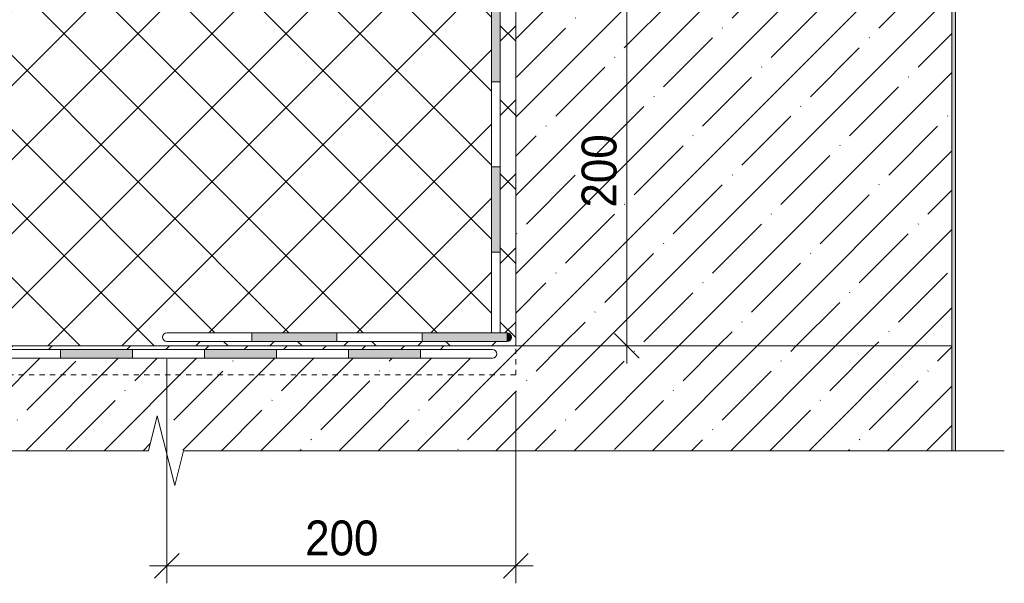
# Model space of a CAD drawing. Header units: millimetres. Extents: x 10958 to 12779, y 32661 to 34860.
# Tile 5 of 15: x 11345 to 11909, y 32735 to 33058. Entities that reach past the tile are written whole.
import ezdxf

# ---------------------------------------------------------------- set-up
doc = ezdxf.new("R2010")
doc.units = ezdxf.units.MM
doc.linetypes.add('Штрих_3_3_', pattern=[6, 3, -3])
for name, color, linetype, lineweight in [('01_Сплошная_Черная_2', 7, 'Continuous', 20), ('_Hidden Lines_', 7, 'Штрих_3_3_', 20), ('_Thin Lines_', 7, 'Continuous', 9), ('Detail Items', 7, 'Continuous', 20), ('Dimensions', 7, 'Continuous', 9), ('Dimensions-10', 7, 'Continuous', 9), ('Generic Annotations', 7, 'Continuous', 20), ('Тонкие линии', 7, 'Continuous', 9)]:
    doc.layers.add(name, color=color, linetype=linetype, lineweight=lineweight)
doc.styles.add('Arial', font='arial.ttf', dxfattribs={"width": 0.9, "height": 20})
doc.dimstyles.new('01_Точн_0_знака_2_0_k0_9__П_', dxfattribs={"dimscale": 304.8, "dimtxt": 20.405188, "dimasz": 0.046391, "dimexe": 0.032808, "dimexo": 0.032808, "dimgap": 0, "dimtad": 1, "dimdec": 0, "dimdsep": 46, "dimtxsty": 'Arial', "dimblk1": 'OBLIQUE', "dimblk2": 'OBLIQUE', "dimsah": 1, "dimcen": 0.09, "dimdle": 0.032808, "dimazin": 0, "dimtfac": 1, "dimtdec": 4, "dimtix": 1, "dimtmove": 0, "dimatfit": 3, "dimfxl": 1, "dimtvp": 1, "dimtolj": 1, "dimtzin": 0, "dimarcsym": 2})
pattern_1 = [(45, (0, 0), (-22.45064, 22.45064), []), (45, (22.45, 0), (-22.45064, 22.45064), [39.688, -7.938, 0.33528, -7.602])]

# ---------------------------------------------------------------- blocks, each defined once
blk = doc.blocks.new('TN_ANN_Разрыв - 30-2777028-5_11 Примыкание к шахте террасы со стенкой из монолита')
at = {"layer": 'Detail Items'}
for p, q in [((11418.82, 32811.24), (10978.32, 32811.24)), ((11879.32, 32811.24), (11438.82, 32811.24)), ((11909.32, 32811.24), (11881.32, 32811.24))]:
    blk.add_line(p, q, dxfattribs=at)
blk = doc.blocks.new('TN_LIN_Линия1 - Праймер битумный ТехноНИКОЛЬ _01-2750268-5_11 Примыкание к шахте террасы со стенкой из монолита')
at = {"layer": '_Hidden Lines_'}
blk.add_line((11629.32, 32854.66), (11061.61, 32854.66), dxfattribs=at)
blk = doc.blocks.new('TN_WP_Гидроизоляция - Техноэласт ЭПП-2770127-5_11 Примыкание к шахте террасы со стенкой из монолита')
at = {"layer": 'Тонкие линии', "lineweight": 20}
for points in [[(11409.68, 32864.19), (11409.68, 32869.19), (11368.43, 32869.19), (11368.43, 32864.19)], [(11492.18, 32864.19), (11492.18, 32869.19), (11450.93, 32869.19), (11450.93, 32864.19)], [(11574.68, 32864.19), (11574.68, 32869.19), (11533.43, 32869.19), (11533.43, 32864.19)]]:
    blk.add_hatch(color=256, dxfattribs=at).paths.add_polyline_path(points)
at = {"layer": 'Detail Items'}
for p, q in [((11409.68, 32869.19), (11368.43, 32869.19)), ((11368.43, 32869.19), (11368.43, 32864.19)), ((11409.68, 32864.19), (11409.68, 32869.19)), ((11492.18, 32869.19), (11450.93, 32869.19)), ((11450.93, 32869.19), (11450.93, 32864.19)), ((11492.18, 32864.19), (11492.18, 32869.19)), ((11574.68, 32869.19), (11533.43, 32869.19)), ((11533.43, 32869.19), (11533.43, 32864.19)), ((11574.68, 32864.19), (11574.68, 32869.19)), ((11368.43, 32864.19), (11409.68, 32864.19)), ((11450.93, 32864.19), (11492.18, 32864.19)), ((11533.43, 32864.19), (11574.68, 32864.19))]:
    blk.add_line(p, q, dxfattribs=at)
blk.add_arc((11615.93, 32866.69), 2.5, 270, 90, dxfattribs=at)
at = {"layer": 'Тонкие линии'}
for p, q in [((11368.43, 32869.19), (11327.18, 32869.19)), ((11450.93, 32869.19), (11409.68, 32869.19)), ((11533.43, 32869.19), (11492.18, 32869.19)), ((11615.93, 32869.19), (11574.68, 32869.19)), ((11327.18, 32864.19), (11368.43, 32864.19)), ((11409.68, 32864.19), (11450.93, 32864.19)), ((11492.18, 32864.19), (11533.43, 32864.19)), ((11574.68, 32864.19), (11615.93, 32864.19))]:
    blk.add_line(p, q, dxfattribs=at)
blk = doc.blocks.new('TN_LIN_Линия1 - Праймер битумный ТехноНИКОЛЬ _01-2416273-5_11 Примыкание к шахте террасы со стенкой из монолита')
at = {"layer": '_Hidden Lines_'}
blk.add_line((11629.32, 32854.66), (11629.32, 32871.24), dxfattribs=at)
blk = doc.blocks.new('TN_WP_Гидроизоляция - Техноэласт ЭПП-2182580-5_11 Примыкание к шахте террасы со стенкой из монолита')
at = {"layer": 'Тонкие линии', "lineweight": 20}
for points in [[(11619.67, 33022.49), (11620.41, 33022.49), (11620.41, 33071.24), (11615.41, 33071.24), (11615.49, 33022.49)], [(11620.41, 32924.99), (11620.41, 32973.74), (11615.41, 32973.74), (11615.41, 32924.99)]]:
    blk.add_hatch(color=256, dxfattribs=at).paths.add_polyline_path(points)
at = {"layer": 'Detail Items'}
for p, q in [((11615.41, 33071.24), (11615.41, 33022.49)), ((11620.41, 33022.49), (11620.41, 33071.24)), ((11615.41, 33022.49), (11620.41, 33022.49)), ((11620.41, 32973.74), (11615.41, 32973.74)), ((11615.41, 32973.74), (11615.41, 32924.99)), ((11620.41, 32924.99), (11620.41, 32973.74)), ((11615.41, 32924.99), (11620.41, 32924.99))]:
    blk.add_line(p, q, dxfattribs=at)
at = {"layer": 'Тонкие линии'}
for p, q in [((11615.41, 33022.49), (11615.41, 32973.74)), ((11620.41, 32973.74), (11620.41, 33022.49)), ((11615.41, 32924.99), (11615.41, 32878.74)), ((11620.41, 32878.74), (11620.41, 32924.99))]:
    blk.add_line(p, q, dxfattribs=at)
blk = doc.blocks.new('TN_WP_Гидроизоляция - Техноэласт ЭПП-V1-5_11 Примыкание к шахте террасы со стенкой из монолита')
at = {"layer": 'Detail Items'}
blk.add_hatch(color=256, dxfattribs=at).paths.add_polyline_path([(11624.32, 32873.74), (11624.97, 32873.82), (11625.57, 32874.07), (11626.09, 32874.47), (11626.49, 32874.99), (11626.74, 32875.59), (11626.82, 32876.24), (11626.74, 32876.88), (11626.49, 32877.49), (11626.09, 32878.01), (11625.57, 32878.4), (11624.97, 32878.65), (11624.32, 32878.65), (11624.32, 32874.07)])
at = {"layer": 'Тонкие линии', "lineweight": 20}
for points in [[(11526.82, 32873.74), (11526.82, 32878.74), (11478.07, 32878.74), (11478.07, 32873.74)], [(11618.55, 32873.74), (11624.32, 32873.74), (11624.32, 32878.74), (11575.57, 32878.74), (11575.57, 32873.74), (11618.35, 32873.74)]]:
    blk.add_hatch(color=256, dxfattribs=at).paths.add_polyline_path(points)
at = {"layer": 'Detail Items'}
for p, q in [((11526.82, 32878.74), (11478.07, 32878.74)), ((11478.07, 32878.74), (11478.07, 32873.74)), ((11526.82, 32873.74), (11526.82, 32878.74)), ((11624.32, 32878.74), (11575.57, 32878.74)), ((11575.57, 32878.74), (11575.57, 32873.74)), ((11624.32, 32878.74), (11624.32, 32873.74)), ((11478.07, 32873.74), (11526.82, 32873.74)), ((11575.57, 32873.74), (11624.32, 32873.74))]:
    blk.add_line(p, q, dxfattribs=at)
for centre, start, end in [((11429.32, 32876.24), 90, 270), ((11624.32, 32876.24), 270, 90)]:
    blk.add_arc(centre, 2.5, start, end, dxfattribs=at)
at = {"layer": 'Тонкие линии'}
for p, q in [((11478.07, 32878.74), (11429.32, 32878.74)), ((11575.57, 32878.74), (11526.82, 32878.74)), ((11429.32, 32873.74), (11478.07, 32873.74)), ((11526.82, 32873.74), (11575.57, 32873.74))]:
    blk.add_line(p, q, dxfattribs=at)
blk = doc.blocks.new('DIMBLOCK1-5_11 Примыкание к шахте террасы со стенкой из монолита')
at = {"layer": 'Dimensions-10'}
for p, q in [((11429.32, 32745.32), (11429.32, 32863.74)), ((11629.32, 32745.32), (11629.32, 32844.66)), ((11419.32, 32745.32), (11639.32, 32745.32)), ((11429.32, 32745.32), (11429.32, 32735.32)), ((11629.32, 32745.32), (11629.32, 32735.32))]:
    blk.add_line(p, q, dxfattribs=at)
at = {"layer": 'Dimensions-10', "lineweight": 25}
for p, q in [((11429.32, 32745.32), (11436.39, 32752.39)), ((11629.32, 32745.32), (11636.39, 32752.39)), ((11429.32, 32745.32), (11422.25, 32738.25)), ((11629.32, 32745.32), (11622.25, 32738.25))]:
    blk.add_line(p, q, dxfattribs=at)
at = {"layer": 'Dimensions-10', "color": 0, "insert": (11508.6, 32771.28), "char_height": 20, "width": 49.7259, "attachment_point": 1, "line_spacing_factor": 0.941778, "style": 'Arial'}
blk.add_mtext('200', dxfattribs=at)
blk = doc.blocks.new('_Oblique')
at = {"color": 0, "linetype": 'ByBlock', "lineweight": -2}
blk.add_line((-0.5, -0.5), (0.5, 0.5), dxfattribs=at)
blk = doc.blocks.new('DIMBLOCK4-5_11 Примыкание к шахте террасы со стенкой из монолита')
at = {"layer": 'Dimensions-10', "lineweight": 25}
for p, q in [((11693, 33071.24), (11685.93, 33078.31)), ((11693, 33071.24), (11700.07, 33064.17)), ((11693, 32871.24), (11685.93, 32878.31)), ((11693, 32871.24), (11700.07, 32864.17))]:
    blk.add_line(p, q, dxfattribs=at)
at = {"layer": 'Dimensions-10'}
for p, q in [((11693, 32861.24), (11693, 33081.24)), ((11693, 33071.24), (11630.41, 33071.24)), ((11693, 33071.24), (11703, 33071.24)), ((11693, 32871.24), (11683, 32871.24)), ((11693, 32871.24), (11693, 32871.24))]:
    blk.add_line(p, q, dxfattribs=at)
at = {"layer": 'Dimensions-10', "color": 0, "insert": (11667.03, 32950.52), "char_height": 20, "width": 49.7259, "attachment_point": 1, "rotation": 90, "line_spacing_factor": 0.941778, "style": 'Arial'}
blk.add_mtext('200', dxfattribs=at)

msp = doc.modelspace()

# ---------------------------------------------------------------- hatches: boundary and pattern name
at = {"layer": 'Detail Items', "lineweight": 9}
h = msp.add_hatch(dxfattribs=at)
h.set_pattern_fill('FP_1', color=256, style=0, pattern_type=2)
h.set_pattern_definition(pattern_1)
h.paths.add_polyline_path([(11879.32, 32871.24), (11879.32, 34371.24), (11631.82, 34371.24), (11631.74, 33281.53), (11631.49, 33280.93), (11630.57, 33279.89), (11629.32, 33278.64), (11629.32, 32871.24), (11750.87, 32871.24)])
at = {"layer": 'Detail Items', "true_color": 0xffffff}
msp.add_hatch(color=7, dxfattribs=at).paths.add_polyline_path([(11881.32, 32811.24), (11881.32, 34371.24), (11879.32, 34371.24), (11879.32, 32811.24)])
at = {"layer": 'Detail Items', "lineweight": 9}
h = msp.add_hatch(dxfattribs=at)
h.set_pattern_fill('FP_2', color=256, style=0, pattern_type=2)
h.set_pattern_definition([(45, (0, 0), (-21.213203, 21.213203), []), (135, (0, 0), (-21.213203, -21.213203), [])])
h.paths.add_polyline_path([(11606.43, 32871.24), (11629.32, 32871.24), (11629.32, 33071.24), (11620.41, 33071.24), (11620.41, 32878.74), (11624.97, 32878.65), (11625.57, 32878.4), (11626.09, 32878.01), (11626.49, 32877.49), (11626.74, 32876.88), (11626.82, 32876.24), (11626.74, 32875.59), (11626.49, 32874.99), (11626.09, 32874.47), (11625.57, 32874.07), (11624.97, 32873.82), (11624.32, 32873.74), (11428.67, 32873.82), (11428.07, 32874.07), (11427.55, 32874.47), (11427.16, 32874.99), (11426.91, 32875.59), (11426.82, 32876.24), (11426.91, 32876.88), (11427.16, 32877.49), (11427.55, 32878.01), (11428.07, 32878.4), (11428.67, 32878.65), (11429.32, 32878.74), (11615.41, 32878.74), (11615.41, 33071.24), (11061.61, 33071.24), (11061.61, 32871.24), (11575.57, 32871.24)])
h.paths.add_polyline_path([(11046.61, 32871.24), (11046.61, 33071.24), (10998.08, 33071.24), (10998.32, 33071.06), (10978.32, 33066.06), (10978.32, 32871.24), (10998.32, 32871.24)])
h = msp.add_hatch(dxfattribs=at)
h.set_pattern_fill('FP_1', color=256, style=0, pattern_type=2)
h.set_pattern_definition(pattern_1)
h.paths.add_polyline_path([(11750.87, 32811.24), (11879.32, 32811.24), (11879.32, 32871.24), (11061.61, 32871.24), (11061.61, 32869.19), (11616.58, 32869.11), (11617.18, 32868.86), (11617.7, 32868.46), (11618.09, 32867.94), (11618.34, 32867.34), (11618.43, 32866.69), (11618.34, 32866.04), (11618.09, 32865.44), (11617.7, 32864.92), (11617.18, 32864.53), (11616.58, 32864.28), (11615.93, 32864.19), (11061.61, 32864.19), (11061.61, 32853.41), (11046.61, 32853.41), (11046.61, 32864.19), (10978.32, 32864.19), (10978.32, 32811.24), (11418.82, 32811.24), (11423.82, 32831.24), (11438.82, 32811.24), (11678.65, 32811.24)])
h.paths.add_polyline_path([(10978.32, 32869.19), (11046.61, 32869.19), (11046.61, 32871.24), (10978.32, 32871.24)])

# ---------------------------------------------------------------- linework, layer by layer
at = {"layer": '01_Сплошная_Черная_2'}
for p, q in [((11629.32, 33073.19), (11629.32, 32871.24)), ((11629.32, 32871.24), (11061.61, 32871.24)), ((11629.32, 32871.24), (11879.32, 32871.24))]:
    msp.add_line(p, q, dxfattribs=at)
at = {"layer": '_Thin Lines_'}
for p, q in [((11879.32, 34371.24), (11879.32, 32811.24)), ((11881.32, 32811.24), (11881.32, 34371.24)), ((11061.61, 32871.24), (11629.32, 32871.24)), ((11879.32, 32811.24), (11881.32, 32811.24))]:
    msp.add_line(p, q, dxfattribs=at)
at = {"layer": 'Generic Annotations', "lineweight": 18}
for p, q in [((11418.82, 32811.24), (11423.82, 32831.24)), ((11433.82, 32791.24), (11423.82, 32831.24)), ((11438.82, 32811.24), (11433.82, 32791.24))]:
    msp.add_line(p, q, dxfattribs=at)

# ---------------------------------------------------------------- block references
at = {"layer": 'Detail Items'}
for name in ['TN_WP_Гидроизоляция - Техноэласт ЭПП-2182580-5_11 Примыкание к шахте террасы со стенкой из монолита', 'TN_WP_Гидроизоляция - Техноэласт ЭПП-V1-5_11 Примыкание к шахте террасы со стенкой из монолита', 'TN_WP_Гидроизоляция - Техноэласт ЭПП-2770127-5_11 Примыкание к шахте террасы со стенкой из монолита', 'TN_LIN_Линия1 - Праймер битумный ТехноНИКОЛЬ _01-2416273-5_11 Примыкание к шахте террасы со стенкой из монолита', 'TN_LIN_Линия1 - Праймер битумный ТехноНИКОЛЬ _01-2750268-5_11 Примыкание к шахте террасы со стенкой из монолита', 'TN_ANN_Разрыв - 30-2777028-5_11 Примыкание к шахте террасы со стенкой из монолита']:
    msp.add_blockref(name, (0, 0), dxfattribs=at)

# ---------------------------------------------------------------- dimensions: what is measured, and where the dimension line sits
at = {"layer": 'Dimensions'}
dim = msp.add_linear_dim(base=(11693, 33071.24), p1=(11683, 32871.24), p2=(11620.41, 33071.24), angle=90, dimstyle='01_Точн_0_знака_2_0_k0_9__П_', override={"dimpost": '<>', "dimfxl": 209.566339}, dxfattribs=at)
dim.commit()
dim.dimension.update_dxf_attribs({"geometry": 'DIMBLOCK4-5_11 Примыкание к шахте террасы со стенкой из монолита', "text_midpoint": (11682.79, 32971.24)})
dim = msp.add_linear_dim(base=(11629.32, 32745.32), p1=(11429.32, 32873.74), p2=(11629.32, 32854.66), dimstyle='01_Точн_0_знака_2_0_k0_9__П_', override={"dimpost": '<>', "dimfxl": 200.907691}, dxfattribs=at)
dim.commit()
dim.dimension.update_dxf_attribs({"geometry": 'DIMBLOCK1-5_11 Примыкание к шахте террасы со стенкой из монолита', "text_midpoint": (11529.32, 32755.53)})

doc.saveas('drawing.dxf')
